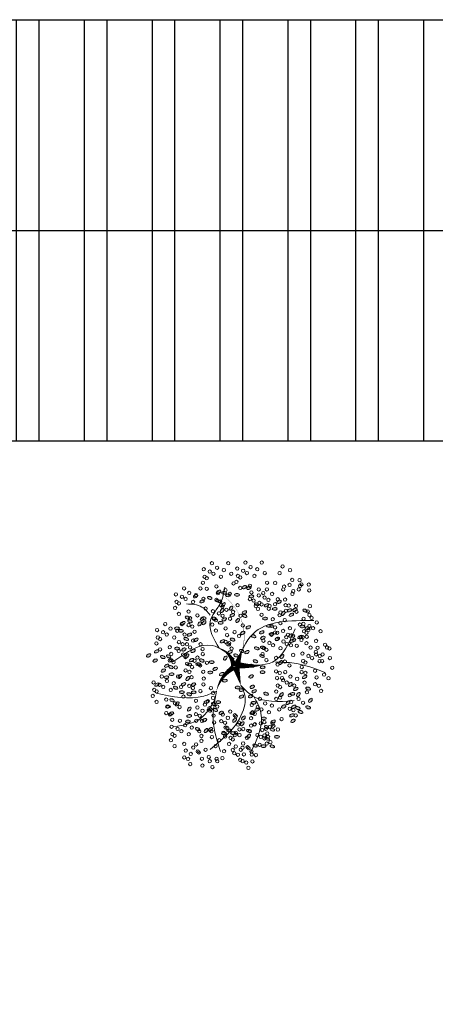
# Model space of a CAD drawing. Header units: millimetres. Extents: x 2426 to 2846, y 395 to 617.
# Tile 4 of 58: x 2441 to 2451, y 458 to 480. Entities that reach past the tile are written whole.
import ezdxf

# ---------------------------------------------------------------- set-up
doc = ezdxf.new("R2010")
doc.units = ezdxf.units.MM
doc.layers.add('01 - Vegetación', color=3, linetype='Continuous', lineweight=0)
doc.layers.add('Cotas', color=3, linetype='Continuous')
doc.layers.add('PAREDE', color=6, linetype='Continuous')

# ---------------------------------------------------------------- blocks, each defined once
blk = doc.blocks.new('17')
at = {"layer": '01 - Vegetación'}
for points in [[(4495.84, 1680.23, 1.33, 0.0221, 0.199177), (4489.97, 1684.48, 0.0221, 0.0221, 1.224983)], [(4496.02, 1680.23, 1.33, 0.0221, 0.286986), (4500.47, 1683.82, 0.0221, 0.0221, -1.494927)], [(4497.07, 1679.43, 0.133, 0.0221, 0.381476), (4512.91, 1682.47, 0.0221, 0.0221, -1.841687)], [(4496.02, 1679.76, 1.77, 0.0221, 0), (4491.39, 1678.53, 0.0221, 0.0221, 0)], [(4496.02, 1679.66, 1.77, 0.0221, 0), (4500.28, 1678.15, 0.0221, 0.0221, 0)], [(4496.4, 1679.85, 1.77, 0.0221, 0.074947), (4496.4, 1672.95, 0.0221, 0.0221, 0.762797)]]:
    blk.add_lwpolyline(points, format="xyseb", dxfattribs=at)
for points in [[(4490, 1684.47), (4488.83, 1687.51), (4489.5, 1699.09)], [(4487.73, 1684.98), (4483.44, 1688.25), (4481.42, 1694.81)], [(4497.83, 1680.19), (4501.11, 1685.48), (4497.33, 1694.81)], [(4508.5, 1685.98), (4510.45, 1688), (4511.21, 1691.78)], [(4491.39, 1678.53), (4489.02, 1677.58), (4485.46, 1677.92), (4475.87, 1685.99)], [(4500.47, 1683.82), (4506.92, 1685.99), (4511.46, 1683.47), (4515.25, 1682.46)], [(4490, 1684.47), (4482.94, 1685.23), (4475.36, 1683.47)], [(4491.39, 1678.53), (4489, 1675.9), (4487.73, 1665.57)], [(4497.07, 1679.43), (4503.89, 1675.65), (4507.17, 1660.78)], [(4488.74, 1675.4), (4484.7, 1673.64), (4475.11, 1676.16)], [(4496.57, 1678.43), (4497.07, 1670.86), (4505.15, 1665.32)], [(4497.07, 1670.11), (4496.82, 1665.57), (4494.55, 1658.01)]]:
    blk.add_spline(points, degree=3, dxfattribs=at)
blk = doc.blocks.new('16')
at = {"layer": '01 - Vegetación'}
h = blk.add_hatch(color=40, dxfattribs=at)
h.set_gradient(color1=(255, 191, 0), color2=(223, 255, 127), rotation=180, centered=1, tint=1, name='INVSPHERICAL')
edge = h.paths.add_edge_path()
edge.add_ellipse((4538.847, 1678.642), major_axis=(-0.0033, 0.0777), ratio=0.578492, start_angle=0, end_angle=360, ccw=False)
edge = h.paths.add_edge_path()
edge.add_ellipse((4538.961, 1678.487), major_axis=(-0.0349, 0.0695), ratio=0.578492, start_angle=0, end_angle=360, ccw=False)
edge = h.paths.add_edge_path()
edge.add_ellipse((4538.69, 1678.926), major_axis=(-0.0594, 0.0503), ratio=0.578492, start_angle=0, end_angle=360, ccw=False)
edge = h.paths.add_edge_path()
edge.add_ellipse((4538.676, 1678.266), major_axis=(-0.0033, 0.0777), ratio=0.578492, start_angle=0, end_angle=360, ccw=False)
edge = h.paths.add_edge_path()
edge.add_ellipse((4541.23, 1679.281), major_axis=(0.0274, 0.0728), ratio=0.578492, start_angle=0, end_angle=360, ccw=False)
edge = h.paths.add_edge_path()
edge.add_ellipse((4540.829, 1679.36), major_axis=(-0.0349, 0.0695), ratio=0.578492, start_angle=0, end_angle=360, ccw=False)
edge = h.paths.add_edge_path()
edge.add_ellipse((4541.174, 1679.607), major_axis=(-0.0349, 0.0695), ratio=0.578492, start_angle=0, end_angle=360, ccw=False)
edge = h.paths.add_edge_path()
edge.add_ellipse((4541.072, 1679.421), major_axis=(0.0274, 0.0728), ratio=0.578492, start_angle=0, end_angle=360, ccw=False)
edge = h.paths.add_edge_path()
edge.add_ellipse((4540.113, 1679.632), major_axis=(-0.0349, 0.0695), ratio=0.578492, start_angle=0, end_angle=360, ccw=False)
edge = h.paths.add_edge_path()
edge.add_ellipse((4540.279, 1679.843), major_axis=(-0.0349, 0.0695), ratio=0.578492, start_angle=0, end_angle=360, ccw=False)
edge = h.paths.add_edge_path()
edge.add_ellipse((4540.165, 1679.999), major_axis=(-0.0033, 0.0777), ratio=0.578492, start_angle=0, end_angle=360, ccw=False)
edge = h.paths.add_edge_path()
edge.add_ellipse((4540.499, 1679.956), major_axis=(-0.0033, 0.0777), ratio=0.578492, start_angle=0, end_angle=360, ccw=False)
edge = h.paths.add_edge_path()
edge.add_ellipse((4540.629, 1679.513), major_axis=(-0.0594, 0.0503), ratio=0.578492, start_angle=0, end_angle=360, ccw=False)
edge = h.paths.add_edge_path()
edge.add_ellipse((4540.551, 1680.278), major_axis=(0.0274, 0.0728), ratio=0.578492, start_angle=0, end_angle=360, ccw=False)
edge = h.paths.add_edge_path()
edge.add_ellipse((4539.201, 1679.744), major_axis=(-0.0033, 0.0777), ratio=0.578492, start_angle=0, end_angle=360, ccw=False)
edge = h.paths.add_edge_path()
edge.add_ellipse((4539.14, 1679.893), major_axis=(0.0274, 0.0728), ratio=0.578492, start_angle=0, end_angle=360, ccw=False)
edge = h.paths.add_edge_path()
edge.add_ellipse((4539.208, 1680.126), major_axis=(-0.0033, 0.0777), ratio=0.578492, start_angle=0, end_angle=360, ccw=False)
edge = h.paths.add_edge_path()
edge.add_ellipse((4538.979, 1680.681), major_axis=(-0.0594, 0.0503), ratio=0.578492, start_angle=0, end_angle=360, ccw=False)
edge = h.paths.add_edge_path()
edge.add_ellipse((4538.577, 1680.728), major_axis=(-0.0033, 0.0777), ratio=0.578492, start_angle=0, end_angle=360, ccw=False)
edge = h.paths.add_edge_path()
edge.add_ellipse((4538.926, 1680.033), major_axis=(0.0274, 0.0728), ratio=0.578492, start_angle=0, end_angle=360, ccw=False)
edge = h.paths.add_edge_path()
edge.add_ellipse((4538.95, 1679.842), major_axis=(0.0274, 0.0728), ratio=0.578492, start_angle=0, end_angle=360, ccw=False)
edge = h.paths.add_edge_path()
edge.add_ellipse((4538.621, 1680.191), major_axis=(-0.0349, 0.0695), ratio=0.578492, start_angle=0, end_angle=360, ccw=False)
edge = h.paths.add_edge_path()
edge.add_ellipse((4538.328, 1680.411), major_axis=(0.0274, 0.0728), ratio=0.578492, start_angle=0, end_angle=360, ccw=False)
edge = h.paths.add_edge_path()
edge.add_ellipse((4538.283, 1680.138), major_axis=(-0.0594, 0.0503), ratio=0.578492, start_angle=0, end_angle=360, ccw=False)
edge = h.paths.add_edge_path()
edge.add_ellipse((4538.32, 1679.993), major_axis=(-0.0594, 0.0503), ratio=0.578492, start_angle=0, end_angle=360, ccw=False)
edge = h.paths.add_edge_path()
edge.add_ellipse((4538.755, 1680.687), major_axis=(-0.0033, 0.0777), ratio=0.578492, start_angle=0, end_angle=360, ccw=False)
edge = h.paths.add_edge_path()
edge.add_ellipse((4538.834, 1681.261), major_axis=(-0.0349, 0.0695), ratio=0.578492, start_angle=0, end_angle=360, ccw=False)
edge = h.paths.add_edge_path()
edge.add_ellipse((4539.054, 1681.374), major_axis=(-0.0033, 0.0777), ratio=0.578492, start_angle=0, end_angle=360, ccw=False)
edge = h.paths.add_edge_path()
edge.add_ellipse((4539.147, 1681.076), major_axis=(-0.0594, 0.0503), ratio=0.578492, start_angle=0, end_angle=360, ccw=False)
edge = h.paths.add_edge_path()
edge.add_ellipse((4539.52, 1680.541), major_axis=(-0.0033, 0.0777), ratio=0.578492, start_angle=0, end_angle=360, ccw=False)
edge = h.paths.add_edge_path()
edge.add_ellipse((4539.459, 1680.689), major_axis=(0.0274, 0.0728), ratio=0.578492, start_angle=0, end_angle=360, ccw=False)
edge = h.paths.add_edge_path()
edge.add_ellipse((4539.527, 1680.923), major_axis=(-0.0033, 0.0777), ratio=0.578492, start_angle=0, end_angle=360, ccw=False)
edge = h.paths.add_edge_path()
edge.add_ellipse((4539.265, 1681.244), major_axis=(0.0274, 0.0728), ratio=0.578492, start_angle=0, end_angle=360, ccw=False)
edge = h.paths.add_edge_path()
edge.add_ellipse((4539.188, 1677.478), major_axis=(-0.0594, 0.0503), ratio=0.578492, start_angle=0, end_angle=360, ccw=False)
edge = h.paths.add_edge_path()
edge.add_ellipse((4539.473, 1678.19), major_axis=(0.0274, 0.0728), ratio=0.578492, start_angle=0, end_angle=360, ccw=False)
edge = h.paths.add_edge_path()
edge.add_ellipse((4540.696, 1678.325), major_axis=(0.0274, 0.0728), ratio=0.578492, start_angle=0, end_angle=360, ccw=False)
edge = h.paths.add_edge_path()
edge.add_ellipse((4540.33, 1678.305), major_axis=(-0.0033, 0.0777), ratio=0.578492, start_angle=0, end_angle=360, ccw=False)
edge = h.paths.add_edge_path()
edge.add_ellipse((4540.174, 1678.307), major_axis=(-0.0033, 0.0777), ratio=0.578492, start_angle=0, end_angle=360, ccw=False)
edge = h.paths.add_edge_path()
edge.add_ellipse((4540.488, 1677.717), major_axis=(-0.0594, 0.0503), ratio=0.578492, start_angle=0, end_angle=360, ccw=False)
edge = h.paths.add_edge_path()
edge.add_ellipse((4540.676, 1677.675), major_axis=(-0.0594, 0.0503), ratio=0.578492, start_angle=0, end_angle=360, ccw=False)
edge = h.paths.add_edge_path()
edge.add_ellipse((4539.469, 1677.341), major_axis=(-0.0033, 0.0777), ratio=0.578492, start_angle=0, end_angle=360, ccw=False)
edge = h.paths.add_edge_path()
edge.add_ellipse((4539.773, 1677.406), major_axis=(-0.0594, 0.0503), ratio=0.578492, start_angle=0, end_angle=360, ccw=False)
edge = h.paths.add_edge_path()
edge.add_ellipse((4539.631, 1677.23), major_axis=(-0.0349, 0.0695), ratio=0.578492, start_angle=0, end_angle=360, ccw=False)
edge = h.paths.add_edge_path()
edge.add_ellipse((4539.445, 1677.695), major_axis=(-0.0594, 0.0503), ratio=0.578492, start_angle=0, end_angle=360, ccw=False)
edge = h.paths.add_edge_path()
edge.add_ellipse((4542.676, 1679.136), major_axis=(-0.0033, 0.0777), ratio=0.578492, start_angle=0, end_angle=360, ccw=False)
edge = h.paths.add_edge_path()
edge.add_ellipse((4542.661, 1679.428), major_axis=(-0.0033, 0.0777), ratio=0.578492, start_angle=0, end_angle=360, ccw=False)
edge = h.paths.add_edge_path()
edge.add_ellipse((4542.742, 1679.554), major_axis=(-0.0033, 0.0777), ratio=0.578492, start_angle=0, end_angle=360, ccw=False)
edge = h.paths.add_edge_path()
edge.add_ellipse((4542.776, 1679.728), major_axis=(-0.0349, 0.0695), ratio=0.578492, start_angle=0, end_angle=360, ccw=False)
edge = h.paths.add_edge_path()
edge.add_ellipse((4542.477, 1679.745), major_axis=(0.0274, 0.0728), ratio=0.578492, start_angle=0, end_angle=360, ccw=False)
edge = h.paths.add_edge_path()
edge.add_ellipse((4542.578, 1680.02), major_axis=(0.0274, 0.0728), ratio=0.578492, start_angle=0, end_angle=360, ccw=False)
edge = h.paths.add_edge_path()
edge.add_ellipse((4542.466, 1680.268), major_axis=(-0.0349, 0.0695), ratio=0.578492, start_angle=0, end_angle=360, ccw=False)
edge = h.paths.add_edge_path()
edge.add_ellipse((4542.632, 1680.479), major_axis=(-0.0349, 0.0695), ratio=0.578492, start_angle=0, end_angle=360, ccw=False)
edge = h.paths.add_edge_path()
edge.add_ellipse((4542.359, 1679.577), major_axis=(-0.0594, 0.0503), ratio=0.578492, start_angle=0, end_angle=360, ccw=False)
edge = h.paths.add_edge_path()
edge.add_ellipse((4542.171, 1679.619), major_axis=(-0.0594, 0.0503), ratio=0.578492, start_angle=0, end_angle=360, ccw=False)
edge = h.paths.add_edge_path()
edge.add_ellipse((4542.246, 1679.328), major_axis=(-0.0594, 0.0503), ratio=0.578492, start_angle=0, end_angle=360, ccw=False)
edge = h.paths.add_edge_path()
edge.add_ellipse((4542.369, 1678.498), major_axis=(0.0274, 0.0728), ratio=0.578492, start_angle=0, end_angle=360, ccw=False)
edge = h.paths.add_edge_path()
edge.add_ellipse((4542.902, 1678.749), major_axis=(-0.0349, 0.0695), ratio=0.578492, start_angle=0, end_angle=360, ccw=False)
edge = h.paths.add_edge_path()
edge.add_ellipse((4542.925, 1678.897), major_axis=(-0.0349, 0.0695), ratio=0.578492, start_angle=0, end_angle=360, ccw=False)
edge = h.paths.add_edge_path()
edge.add_ellipse((4542.628, 1678.671), major_axis=(-0.0033, 0.0777), ratio=0.578492, start_angle=0, end_angle=360, ccw=False)
edge = h.paths.add_edge_path()
edge.add_ellipse((4542.11, 1678.896), major_axis=(-0.0349, 0.0695), ratio=0.578492, start_angle=0, end_angle=360, ccw=False)
edge = h.paths.add_edge_path()
edge.add_ellipse((4542.34, 1678.18), major_axis=(-0.0349, 0.0695), ratio=0.578492, start_angle=0, end_angle=360, ccw=False)
edge = h.paths.add_edge_path()
edge.add_ellipse((4538.137, 1679.191), major_axis=(-0.0349, 0.0695), ratio=0.578492, start_angle=0, end_angle=360, ccw=False)
edge = h.paths.add_edge_path()
edge.add_ellipse((4538.099, 1678.758), major_axis=(-0.0594, 0.0503), ratio=0.578492, start_angle=0, end_angle=360, ccw=False)
edge = h.paths.add_edge_path()
edge.add_ellipse((4537.796, 1678.552), major_axis=(0.0274, 0.0728), ratio=0.578492, start_angle=0, end_angle=360, ccw=False)
edge = h.paths.add_edge_path()
edge.add_ellipse((4537.776, 1678.277), major_axis=(-0.0033, 0.0777), ratio=0.578492, start_angle=0, end_angle=360, ccw=False)
edge = h.paths.add_edge_path()
edge.add_ellipse((4539.181, 1678.6), major_axis=(-0.0033, 0.0777), ratio=0.578492, start_angle=0, end_angle=360, ccw=False)
edge = h.paths.add_edge_path()
edge.add_ellipse((4538.502, 1678.968), major_axis=(-0.0594, 0.0503), ratio=0.578492, start_angle=0, end_angle=360, ccw=False)
edge = h.paths.add_edge_path()
edge.add_ellipse((4538.615, 1679.216), major_axis=(-0.0594, 0.0503), ratio=0.578492, start_angle=0, end_angle=360, ccw=False)
edge = h.paths.add_edge_path()
edge.add_ellipse((4538.188, 1679.557), major_axis=(-0.0033, 0.0777), ratio=0.578492, start_angle=0, end_angle=360, ccw=False)
edge = h.paths.add_edge_path()
edge.add_ellipse((4538.203, 1679.265), major_axis=(-0.0033, 0.0777), ratio=0.578492, start_angle=0, end_angle=360, ccw=False)
edge = h.paths.add_edge_path()
edge.add_ellipse((4538.285, 1679.391), major_axis=(-0.0033, 0.0777), ratio=0.578492, start_angle=0, end_angle=360, ccw=False)
edge = h.paths.add_edge_path()
edge.add_ellipse((4538.856, 1679.647), major_axis=(-0.0349, 0.0695), ratio=0.578492, start_angle=0, end_angle=360, ccw=False)
edge = h.paths.add_edge_path()
edge.add_ellipse((4538.272, 1678.751), major_axis=(0.0274, 0.0728), ratio=0.578492, start_angle=0, end_angle=360, ccw=False)
edge = h.paths.add_edge_path()
edge.add_ellipse((4540.863, 1678.985), major_axis=(0.0274, 0.0728), ratio=0.578492, start_angle=0, end_angle=360, ccw=False)
edge = h.paths.add_edge_path()
edge.add_ellipse((4540.823, 1678.811), major_axis=(-0.0349, 0.0695), ratio=0.578492, start_angle=0, end_angle=360, ccw=False)
edge = h.paths.add_edge_path()
edge.add_ellipse((4541.446, 1678.949), major_axis=(-0.0349, 0.0695), ratio=0.578492, start_angle=0, end_angle=360, ccw=False)
edge = h.paths.add_edge_path()
edge.add_ellipse((4540.434, 1680.393), major_axis=(-0.0033, 0.0777), ratio=0.578492, start_angle=0, end_angle=360, ccw=False)
edge = h.paths.add_edge_path()
edge.add_ellipse((4540.419, 1680.685), major_axis=(-0.0033, 0.0777), ratio=0.578492, start_angle=0, end_angle=360, ccw=False)
edge = h.paths.add_edge_path()
edge.add_ellipse((4539.773, 1680.547), major_axis=(-0.0349, 0.0695), ratio=0.578492, start_angle=0, end_angle=360, ccw=False)
edge = h.paths.add_edge_path()
edge.add_ellipse((4539.782, 1680.87), major_axis=(-0.0349, 0.0695), ratio=0.578492, start_angle=0, end_angle=360, ccw=False)
edge = h.paths.add_edge_path()
edge.add_ellipse((4539.668, 1681.126), major_axis=(0.0274, 0.0728), ratio=0.578492, start_angle=0, end_angle=360, ccw=False)
edge = h.paths.add_edge_path()
edge.add_ellipse((4540.336, 1681.276), major_axis=(0.0274, 0.0728), ratio=0.578492, start_angle=0, end_angle=360, ccw=False)
edge = h.paths.add_edge_path()
edge.add_ellipse((4540.381, 1681.413), major_axis=(-0.0349, 0.0695), ratio=0.578492, start_angle=0, end_angle=360, ccw=False)
edge = h.paths.add_edge_path()
edge.add_ellipse((4540.225, 1681.525), major_axis=(-0.0349, 0.0695), ratio=0.578492, start_angle=0, end_angle=360, ccw=False)
edge = h.paths.add_edge_path()
edge.add_ellipse((4540.009, 1681.424), major_axis=(-0.0033, 0.0777), ratio=0.578492, start_angle=0, end_angle=360, ccw=False)
edge = h.paths.add_edge_path()
edge.add_ellipse((4540.106, 1681.258), major_axis=(-0.0033, 0.0777), ratio=0.578492, start_angle=0, end_angle=360, ccw=False)
edge = h.paths.add_edge_path()
edge.add_ellipse((4540.036, 1680.989), major_axis=(-0.0594, 0.0503), ratio=0.578492, start_angle=0, end_angle=360, ccw=False)
edge = h.paths.add_edge_path()
edge.add_ellipse((4539.967, 1680.73), major_axis=(-0.0594, 0.0503), ratio=0.578492, start_angle=0, end_angle=360, ccw=False)
edge = h.paths.add_edge_path()
edge.add_ellipse((4541.92, 1680.217), major_axis=(-0.0033, 0.0777), ratio=0.578492, start_angle=0, end_angle=360, ccw=False)
edge = h.paths.add_edge_path()
edge.add_ellipse((4541.222, 1680.466), major_axis=(-0.0349, 0.0695), ratio=0.578492, start_angle=0, end_angle=360, ccw=False)
edge = h.paths.add_edge_path()
edge.add_ellipse((4541.387, 1680.676), major_axis=(-0.0349, 0.0695), ratio=0.578492, start_angle=0, end_angle=360, ccw=False)
edge = h.paths.add_edge_path()
edge.add_ellipse((4541.251, 1680.784), major_axis=(0.0274, 0.0728), ratio=0.578492, start_angle=0, end_angle=360, ccw=False)
edge = h.paths.add_edge_path()
edge.add_ellipse((4541.818, 1680.659), major_axis=(0.0274, 0.0728), ratio=0.578492, start_angle=0, end_angle=360, ccw=False)
edge = h.paths.add_edge_path()
edge.add_ellipse((4541.942, 1680.743), major_axis=(0.0274, 0.0728), ratio=0.578492, start_angle=0, end_angle=360, ccw=False)
edge = h.paths.add_edge_path()
edge.add_ellipse((4541.762, 1680.886), major_axis=(-0.0349, 0.0695), ratio=0.578492, start_angle=0, end_angle=360, ccw=False)
edge = h.paths.add_edge_path()
edge.add_ellipse((4541.592, 1681.082), major_axis=(-0.0033, 0.0777), ratio=0.578492, start_angle=0, end_angle=360, ccw=False)
edge = h.paths.add_edge_path()
edge.add_ellipse((4541.511, 1680.956), major_axis=(-0.0033, 0.0777), ratio=0.578492, start_angle=0, end_angle=360, ccw=False)
edge = h.paths.add_edge_path()
edge.add_ellipse((4541.775, 1680.201), major_axis=(-0.0594, 0.0503), ratio=0.578492, start_angle=0, end_angle=360, ccw=False)
edge = h.paths.add_edge_path()
edge.add_ellipse((4541.737, 1680.346), major_axis=(-0.0594, 0.0503), ratio=0.578492, start_angle=0, end_angle=360, ccw=False)
edge = h.paths.add_edge_path()
edge.add_ellipse((4541.843, 1679.118), major_axis=(-0.0594, 0.0503), ratio=0.578492, start_angle=0, end_angle=360, ccw=False)
edge = h.paths.add_edge_path()
edge.add_ellipse((4541.881, 1679.551), major_axis=(-0.0349, 0.0695), ratio=0.578492, start_angle=0, end_angle=360, ccw=False)
edge = h.paths.add_edge_path()
edge.add_ellipse((4542.015, 1679.29), major_axis=(-0.0349, 0.0695), ratio=0.578492, start_angle=0, end_angle=360, ccw=False)
edge = h.paths.add_edge_path()
edge.add_ellipse((4541.91, 1679.869), major_axis=(0.0274, 0.0728), ratio=0.578492, start_angle=0, end_angle=360, ccw=False)
edge = h.paths.add_edge_path()
edge.add_ellipse((4541.769, 1679.666), major_axis=(-0.0033, 0.0777), ratio=0.578492, start_angle=0, end_angle=360, ccw=False)
edge = h.paths.add_edge_path()
edge.add_ellipse((4539.676, 1679.115), major_axis=(-0.0033, 0.0777), ratio=0.578492, start_angle=0, end_angle=360, ccw=False)
edge = h.paths.add_edge_path()
edge.add_ellipse((4539.594, 1678.989), major_axis=(-0.0033, 0.0777), ratio=0.578492, start_angle=0, end_angle=360, ccw=False)
edge = h.paths.add_edge_path()
edge.add_ellipse((4539.898, 1679.531), major_axis=(-0.0033, 0.0777), ratio=0.578492, start_angle=0, end_angle=360, ccw=False)
edge = h.paths.add_edge_path()
edge.add_ellipse((4539.697, 1678.641), major_axis=(-0.0349, 0.0695), ratio=0.578492, start_angle=0, end_angle=360, ccw=False)
edge = h.paths.add_edge_path()
edge.add_ellipse((4539.398, 1678.691), major_axis=(-0.0349, 0.0695), ratio=0.578492, start_angle=0, end_angle=360, ccw=False)
edge = h.paths.add_edge_path()
edge.add_ellipse((4539.555, 1678.579), major_axis=(-0.0349, 0.0695), ratio=0.578492, start_angle=0, end_angle=360, ccw=False)
edge = h.paths.add_edge_path()
edge.add_ellipse((4540.714, 1679.167), major_axis=(0.0274, 0.0728), ratio=0.578492, start_angle=0, end_angle=360, ccw=False)
edge = h.paths.add_edge_path()
edge.add_ellipse((4540.549, 1681.79), major_axis=(-0.0349, 0.0695), ratio=0.578492, start_angle=0, end_angle=360, ccw=False)
edge = h.paths.add_edge_path()
edge.add_ellipse((4540.715, 1682.001), major_axis=(-0.0349, 0.0695), ratio=0.578492, start_angle=0, end_angle=360, ccw=False)
edge = h.paths.add_edge_path()
edge.add_ellipse((4540.848, 1681.741), major_axis=(-0.0349, 0.0695), ratio=0.578492, start_angle=0, end_angle=360, ccw=False)
edge = h.paths.add_edge_path()
edge.add_ellipse((4540.661, 1681.542), major_axis=(0.0274, 0.0728), ratio=0.578492, start_angle=0, end_angle=360, ccw=False)
edge = h.paths.add_edge_path()
edge.add_ellipse((4540.684, 1681.351), major_axis=(0.0274, 0.0728), ratio=0.578492, start_angle=0, end_angle=360, ccw=False)
edge = h.paths.add_edge_path()
edge.add_ellipse((4540.56, 1681.267), major_axis=(0.0274, 0.0728), ratio=0.578492, start_angle=0, end_angle=360, ccw=False)
edge = h.paths.add_edge_path()
edge.add_ellipse((4540.528, 1678.539), major_axis=(0.0274, 0.0728), ratio=0.578492, start_angle=0, end_angle=360, ccw=False)
edge = h.paths.add_edge_path()
edge.add_ellipse((4540.38, 1678.647), major_axis=(0.0274, 0.0728), ratio=0.578492, start_angle=0, end_angle=360, ccw=False)
edge = h.paths.add_edge_path()
edge.add_ellipse((4540.034, 1678.678), major_axis=(-0.0349, 0.0695), ratio=0.578492, start_angle=0, end_angle=360, ccw=False)
edge = h.paths.add_edge_path()
edge.add_ellipse((4540.944, 1678.493), major_axis=(0.0274, 0.0728), ratio=0.578492, start_angle=0, end_angle=360, ccw=False)
edge = h.paths.add_edge_path()
edge.add_ellipse((4541.625, 1678.77), major_axis=(-0.0349, 0.0695), ratio=0.578492, start_angle=0, end_angle=360, ccw=False)
edge = h.paths.add_edge_path()
edge.add_ellipse((4541.994, 1678.887), major_axis=(0.0274, 0.0728), ratio=0.578492, start_angle=0, end_angle=360, ccw=False)
edge = h.paths.add_edge_path()
edge.add_ellipse((4541.336, 1678.598), major_axis=(0.0274, 0.0728), ratio=0.578492, start_angle=0, end_angle=360, ccw=False)
edge = h.paths.add_edge_path()
edge.add_ellipse((4539.381, 1678.993), major_axis=(-0.0349, 0.0695), ratio=0.578492, start_angle=0, end_angle=360, ccw=False)
edge = h.paths.add_edge_path()
edge.add_ellipse((4540.938, 1681.079), major_axis=(-0.0033, 0.0777), ratio=0.578492, start_angle=0, end_angle=360, ccw=False)
edge = h.paths.add_edge_path()
edge.add_ellipse((4540.699, 1680.759), major_axis=(-0.0594, 0.0503), ratio=0.578492, start_angle=0, end_angle=360, ccw=False)
edge = h.paths.add_edge_path()
edge.add_ellipse((4540.908, 1680.857), major_axis=(-0.0349, 0.0695), ratio=0.578492, start_angle=0, end_angle=360, ccw=False)
edge = h.paths.add_edge_path()
edge.add_ellipse((4540.863, 1680.561), major_axis=(-0.0349, 0.0695), ratio=0.578492, start_angle=0, end_angle=360, ccw=False)
edge = h.paths.add_edge_path()
edge.add_ellipse((4540.564, 1680.61), major_axis=(-0.0349, 0.0695), ratio=0.578492, start_angle=0, end_angle=360, ccw=False)
edge = h.paths.add_edge_path()
edge.add_ellipse((4539.771, 1681.729), major_axis=(-0.0349, 0.0695), ratio=0.578492, start_angle=0, end_angle=360, ccw=False)
edge = h.paths.add_edge_path()
edge.add_ellipse((4540.968, 1678.302), major_axis=(0.0274, 0.0728), ratio=0.578492, start_angle=0, end_angle=360, ccw=False)
edge = h.paths.add_edge_path()
edge.add_ellipse((4541.908, 1678.227), major_axis=(-0.0033, 0.0777), ratio=0.578492, start_angle=0, end_angle=360, ccw=False)
edge = h.paths.add_edge_path()
edge.add_ellipse((4541.283, 1678.297), major_axis=(-0.0349, 0.0695), ratio=0.578492, start_angle=0, end_angle=360, ccw=False)
edge = h.paths.add_edge_path()
edge.add_ellipse((4541.463, 1678.333), major_axis=(-0.0349, 0.0695), ratio=0.578492, start_angle=0, end_angle=360, ccw=False)
edge = h.paths.add_edge_path()
edge.add_ellipse((4538.021, 1678.159), major_axis=(0.0274, 0.0728), ratio=0.578492, start_angle=0, end_angle=360, ccw=False)
edge = h.paths.add_edge_path()
edge.add_ellipse((4537.772, 1677.992), major_axis=(0.0274, 0.0728), ratio=0.578492, start_angle=0, end_angle=360, ccw=False)
edge = h.paths.add_edge_path()
edge.add_ellipse((4538.082, 1677.841), major_axis=(-0.0033, 0.0777), ratio=0.578492, start_angle=0, end_angle=360, ccw=False)
edge = h.paths.add_edge_path()
edge.add_ellipse((4538.572, 1677.966), major_axis=(-0.0349, 0.0695), ratio=0.578492, start_angle=0, end_angle=360, ccw=False)
edge = h.paths.add_edge_path()
edge.add_ellipse((4538.311, 1677.99), major_axis=(0.0274, 0.0728), ratio=0.578492, start_angle=0, end_angle=360, ccw=False)
edge = h.paths.add_edge_path()
edge.add_ellipse((4538.394, 1678.174), major_axis=(0.0274, 0.0728), ratio=0.578492, start_angle=0, end_angle=360, ccw=False)
edge = h.paths.add_edge_path()
edge.add_ellipse((4538.776, 1677.355), major_axis=(-0.0349, 0.0695), ratio=0.578492, start_angle=0, end_angle=360, ccw=False)
edge = h.paths.add_edge_path()
edge.add_ellipse((4538.597, 1677.319), major_axis=(-0.0349, 0.0695), ratio=0.578492, start_angle=0, end_angle=360, ccw=False)
edge = h.paths.add_edge_path()
edge.add_ellipse((4539.063, 1677.621), major_axis=(-0.0349, 0.0695), ratio=0.578492, start_angle=0, end_angle=360, ccw=False)
edge = h.paths.add_edge_path()
edge.add_ellipse((4539.033, 1676.828), major_axis=(0.0274, 0.0728), ratio=0.578492, start_angle=0, end_angle=360, ccw=False)
edge = h.paths.add_edge_path()
edge.add_ellipse((4539.009, 1677.162), major_axis=(0.0274, 0.0728), ratio=0.578492, start_angle=0, end_angle=360, ccw=False)
edge = h.paths.add_edge_path()
edge.add_ellipse((4538.885, 1677.078), major_axis=(0.0274, 0.0728), ratio=0.578492, start_angle=0, end_angle=360, ccw=False)
edge = h.paths.add_edge_path()
edge.add_ellipse((4539.054, 1677.298), major_axis=(-0.0349, 0.0695), ratio=0.578492, start_angle=0, end_angle=360, ccw=False)
edge = h.paths.add_edge_path()
edge.add_ellipse((4542.221, 1677.913), major_axis=(-0.0033, 0.0777), ratio=0.578492, start_angle=0, end_angle=360, ccw=False)
edge = h.paths.add_edge_path()
edge.add_ellipse((4542.451, 1677.771), major_axis=(-0.0349, 0.0695), ratio=0.578492, start_angle=0, end_angle=360, ccw=False)
edge = h.paths.add_edge_path()
edge.add_ellipse((4541.18, 1677.355), major_axis=(-0.0349, 0.0695), ratio=0.578492, start_angle=0, end_angle=360, ccw=False)
edge = h.paths.add_edge_path()
edge.add_ellipse((4541.671, 1678.102), major_axis=(-0.0033, 0.0777), ratio=0.578492, start_angle=0, end_angle=360, ccw=False)
edge = h.paths.add_edge_path()
edge.add_ellipse((4541.411, 1678.017), major_axis=(-0.0033, 0.0777), ratio=0.578492, start_angle=0, end_angle=360, ccw=False)
edge = h.paths.add_edge_path()
edge.add_ellipse((4542.075, 1677.637), major_axis=(-0.0594, 0.0503), ratio=0.578492, start_angle=0, end_angle=360, ccw=False)
edge = h.paths.add_edge_path()
edge.add_ellipse((4541.252, 1677.826), major_axis=(-0.0349, 0.0695), ratio=0.578492, start_angle=0, end_angle=360, ccw=False)
edge = h.paths.add_edge_path()
edge.add_ellipse((4541.596, 1676.853), major_axis=(-0.0033, 0.0777), ratio=0.578492, start_angle=0, end_angle=360, ccw=False)
edge = h.paths.add_edge_path()
edge.add_ellipse((4541.655, 1677.018), major_axis=(-0.0033, 0.0777), ratio=0.578492, start_angle=0, end_angle=360, ccw=False)
edge = h.paths.add_edge_path()
edge.add_ellipse((4542.033, 1677.371), major_axis=(-0.0349, 0.0695), ratio=0.578492, start_angle=0, end_angle=360, ccw=False)
edge = h.paths.add_edge_path()
edge.add_ellipse((4542.19, 1677.259), major_axis=(-0.0349, 0.0695), ratio=0.578492, start_angle=0, end_angle=360, ccw=False)
edge = h.paths.add_edge_path()
edge.add_ellipse((4542.168, 1676.931), major_axis=(0.0274, 0.0728), ratio=0.578492, start_angle=0, end_angle=360, ccw=False)
edge = h.paths.add_edge_path()
edge.add_ellipse((4542.176, 1677.433), major_axis=(-0.0349, 0.0695), ratio=0.578492, start_angle=0, end_angle=360, ccw=False)
edge = h.paths.add_edge_path()
edge.add_ellipse((4541.313, 1677.094), major_axis=(-0.0349, 0.0695), ratio=0.578492, start_angle=0, end_angle=360, ccw=False)
edge = h.paths.add_edge_path()
edge.add_ellipse((4541.359, 1677.391), major_axis=(-0.0349, 0.0695), ratio=0.578492, start_angle=0, end_angle=360, ccw=False)
edge = h.paths.add_edge_path()
edge.add_ellipse((4540.019, 1676.943), major_axis=(-0.0349, 0.0695), ratio=0.578492, start_angle=0, end_angle=360, ccw=False)
edge = h.paths.add_edge_path()
edge.add_ellipse((4539.641, 1676.826), major_axis=(0.0274, 0.0728), ratio=0.578492, start_angle=0, end_angle=360, ccw=False)
edge = h.paths.add_edge_path()
edge.add_ellipse((4539.262, 1676.754), major_axis=(-0.0594, 0.0503), ratio=0.578492, start_angle=0, end_angle=360, ccw=False)
edge = h.paths.add_edge_path()
edge.add_ellipse((4539.45, 1677.146), major_axis=(-0.0594, 0.0503), ratio=0.578492, start_angle=0, end_angle=360, ccw=False)
at = {"layer": '01 - Vegetación', "extrusion": (0, 0, -1)}
for centre, major_axis in [((4540.715, 1682.001), (-0.0349, 0.0695)), ((4539.771, 1681.729), (-0.0349, 0.0695)), ((4540.549, 1681.79), (-0.0349, 0.0695)), ((4540.848, 1681.741), (-0.0349, 0.0695)), ((4538.834, 1681.261), (-0.0349, 0.0695)), ((4539.054, 1681.374), (-0.0033, 0.0777)), ((4540.009, 1681.424), (-0.0033, 0.0777)), ((4540.106, 1681.258), (-0.0033, 0.0777)), ((4540.225, 1681.525), (-0.0349, 0.0695)), ((4540.381, 1681.413), (-0.0349, 0.0695)), ((4539.527, 1680.923), (-0.0033, 0.0777)), ((4540.938, 1681.079), (-0.0033, 0.0777)), ((4541.511, 1680.956), (-0.0033, 0.0777)), ((4541.592, 1681.082), (-0.0033, 0.0777)), ((4538.577, 1680.728), (-0.0033, 0.0777)), ((4538.755, 1680.687), (-0.0033, 0.0777)), ((4539.782, 1680.87), (-0.0349, 0.0695)), ((4540.419, 1680.685), (-0.0033, 0.0777)), ((4540.564, 1680.61), (-0.0349, 0.0695)), ((4540.908, 1680.857), (-0.0349, 0.0695)), ((4541.387, 1680.676), (-0.0349, 0.0695)), ((4541.762, 1680.886), (-0.0349, 0.0695)), ((4539.52, 1680.541), (-0.0033, 0.0777)), ((4539.773, 1680.547), (-0.0349, 0.0695)), ((4540.434, 1680.393), (-0.0033, 0.0777)), ((4540.863, 1680.561), (-0.0349, 0.0695)), ((4541.222, 1680.466), (-0.0349, 0.0695)), ((4542.632, 1680.479), (-0.0349, 0.0695)), ((4538.621, 1680.191), (-0.0349, 0.0695)), ((4539.208, 1680.126), (-0.0033, 0.0777)), ((4540.165, 1679.999), (-0.0033, 0.0777)), ((4541.92, 1680.217), (-0.0033, 0.0777)), ((4542.466, 1680.268), (-0.0349, 0.0695)), ((4538.856, 1679.647), (-0.0349, 0.0695)), ((4539.201, 1679.744), (-0.0033, 0.0777)), ((4540.279, 1679.843), (-0.0349, 0.0695)), ((4540.499, 1679.956), (-0.0033, 0.0777)), ((4541.769, 1679.666), (-0.0033, 0.0777)), ((4542.776, 1679.728), (-0.0349, 0.0695)), ((4538.188, 1679.557), (-0.0033, 0.0777)), ((4538.285, 1679.391), (-0.0033, 0.0777)), ((4539.898, 1679.531), (-0.0033, 0.0777)), ((4540.113, 1679.632), (-0.0349, 0.0695)), ((4540.829, 1679.36), (-0.0349, 0.0695)), ((4541.174, 1679.607), (-0.0349, 0.0695)), ((4541.881, 1679.551), (-0.0349, 0.0695)), ((4542.661, 1679.428), (-0.0033, 0.0777)), ((4542.742, 1679.554), (-0.0033, 0.0777)), ((4538.137, 1679.191), (-0.0349, 0.0695)), ((4538.203, 1679.265), (-0.0033, 0.0777)), ((4539.676, 1679.115), (-0.0033, 0.0777)), ((4542.015, 1679.29), (-0.0349, 0.0695)), ((4542.676, 1679.136), (-0.0033, 0.0777)), ((4539.381, 1678.993), (-0.0349, 0.0695)), ((4539.398, 1678.691), (-0.0349, 0.0695)), ((4539.594, 1678.989), (-0.0033, 0.0777)), ((4540.823, 1678.811), (-0.0349, 0.0695)), ((4541.446, 1678.949), (-0.0349, 0.0695)), ((4541.625, 1678.77), (-0.0349, 0.0695)), ((4542.11, 1678.896), (-0.0349, 0.0695)), ((4542.902, 1678.749), (-0.0349, 0.0695)), ((4542.925, 1678.897), (-0.0349, 0.0695)), ((4538.847, 1678.642), (-0.0033, 0.0777)), ((4538.961, 1678.487), (-0.0349, 0.0695)), ((4539.181, 1678.6), (-0.0033, 0.0777)), ((4539.555, 1678.579), (-0.0349, 0.0695)), ((4539.697, 1678.641), (-0.0349, 0.0695)), ((4540.034, 1678.678), (-0.0349, 0.0695)), ((4542.628, 1678.671), (-0.0033, 0.0777)), ((4537.776, 1678.277), (-0.0033, 0.0777)), ((4538.676, 1678.266), (-0.0033, 0.0777)), ((4540.174, 1678.307), (-0.0033, 0.0777)), ((4540.33, 1678.305), (-0.0033, 0.0777)), ((4541.283, 1678.297), (-0.0349, 0.0695)), ((4541.463, 1678.333), (-0.0349, 0.0695)), ((4541.671, 1678.102), (-0.0033, 0.0777)), ((4541.908, 1678.227), (-0.0033, 0.0777)), ((4542.34, 1678.18), (-0.0349, 0.0695)), ((4538.082, 1677.841), (-0.0033, 0.0777)), ((4538.572, 1677.966), (-0.0349, 0.0695)), ((4541.252, 1677.826), (-0.0349, 0.0695)), ((4541.411, 1678.017), (-0.0033, 0.0777)), ((4542.221, 1677.913), (-0.0033, 0.0777)), ((4542.451, 1677.771), (-0.0349, 0.0695)), ((4539.063, 1677.621), (-0.0349, 0.0695)), ((4542.176, 1677.433), (-0.0349, 0.0695)), ((4538.597, 1677.319), (-0.0349, 0.0695)), ((4538.776, 1677.355), (-0.0349, 0.0695)), ((4539.054, 1677.298), (-0.0349, 0.0695)), ((4539.469, 1677.341), (-0.0033, 0.0777)), ((4539.631, 1677.23), (-0.0349, 0.0695)), ((4541.18, 1677.355), (-0.0349, 0.0695)), ((4541.313, 1677.094), (-0.0349, 0.0695)), ((4541.359, 1677.391), (-0.0349, 0.0695)), ((4542.033, 1677.371), (-0.0349, 0.0695)), ((4542.19, 1677.259), (-0.0349, 0.0695)), ((4540.019, 1676.943), (-0.0349, 0.0695)), ((4541.596, 1676.853), (-0.0033, 0.0777)), ((4541.655, 1677.018), (-0.0033, 0.0777))]:
    blk.add_ellipse(centre, major_axis=major_axis, ratio=0.578492, start_param=3.141593, end_param=9.424778, dxfattribs=at)
for centre, major_axis in [((4539.265, 1681.244), (0.0274, 0.0728)), ((4540.336, 1681.276), (0.0274, 0.0728)), ((4540.56, 1681.267), (0.0274, 0.0728)), ((4540.661, 1681.542), (0.0274, 0.0728)), ((4540.684, 1681.351), (0.0274, 0.0728)), ((4539.147, 1681.076), (-0.0594, 0.0503)), ((4539.668, 1681.126), (0.0274, 0.0728)), ((4540.036, 1680.989), (-0.0594, 0.0503)), ((4538.979, 1680.681), (-0.0594, 0.0503)), ((4539.459, 1680.689), (0.0274, 0.0728)), ((4539.967, 1680.73), (-0.0594, 0.0503)), ((4540.699, 1680.759), (-0.0594, 0.0503)), ((4541.251, 1680.784), (0.0274, 0.0728)), ((4541.818, 1680.659), (0.0274, 0.0728)), ((4541.942, 1680.743), (0.0274, 0.0728)), ((4538.328, 1680.411), (0.0274, 0.0728)), ((4540.551, 1680.278), (0.0274, 0.0728)), ((4541.737, 1680.346), (-0.0594, 0.0503)), ((4538.283, 1680.138), (-0.0594, 0.0503)), ((4538.32, 1679.993), (-0.0594, 0.0503)), ((4538.926, 1680.033), (0.0274, 0.0728)), ((4541.775, 1680.201), (-0.0594, 0.0503)), ((4542.578, 1680.02), (0.0274, 0.0728)), ((4538.95, 1679.842), (0.0274, 0.0728)), ((4539.14, 1679.893), (0.0274, 0.0728)), ((4541.91, 1679.869), (0.0274, 0.0728)), ((4542.477, 1679.745), (0.0274, 0.0728)), ((4540.629, 1679.513), (-0.0594, 0.0503)), ((4541.072, 1679.421), (0.0274, 0.0728)), ((4542.171, 1679.619), (-0.0594, 0.0503)), ((4542.359, 1679.577), (-0.0594, 0.0503)), ((4538.615, 1679.216), (-0.0594, 0.0503)), ((4540.714, 1679.167), (0.0274, 0.0728)), ((4541.23, 1679.281), (0.0274, 0.0728)), ((4541.843, 1679.118), (-0.0594, 0.0503)), ((4542.246, 1679.328), (-0.0594, 0.0503)), ((4538.099, 1678.758), (-0.0594, 0.0503)), ((4538.272, 1678.751), (0.0274, 0.0728)), ((4538.502, 1678.968), (-0.0594, 0.0503)), ((4538.69, 1678.926), (-0.0594, 0.0503)), ((4540.863, 1678.985), (0.0274, 0.0728)), ((4541.994, 1678.887), (0.0274, 0.0728)), ((4537.796, 1678.552), (0.0274, 0.0728)), ((4540.38, 1678.647), (0.0274, 0.0728)), ((4540.528, 1678.539), (0.0274, 0.0728)), ((4540.944, 1678.493), (0.0274, 0.0728)), ((4541.336, 1678.598), (0.0274, 0.0728)), ((4542.369, 1678.498), (0.0274, 0.0728)), ((4538.021, 1678.159), (0.0274, 0.0728)), ((4538.394, 1678.174), (0.0274, 0.0728)), ((4539.473, 1678.19), (0.0274, 0.0728)), ((4540.696, 1678.325), (0.0274, 0.0728)), ((4540.968, 1678.302), (0.0274, 0.0728)), ((4537.772, 1677.992), (0.0274, 0.0728)), ((4538.311, 1677.99), (0.0274, 0.0728)), ((4539.188, 1677.478), (-0.0594, 0.0503)), ((4539.445, 1677.695), (-0.0594, 0.0503)), ((4540.488, 1677.717), (-0.0594, 0.0503)), ((4540.676, 1677.675), (-0.0594, 0.0503)), ((4542.075, 1677.637), (-0.0594, 0.0503)), ((4539.009, 1677.162), (0.0274, 0.0728)), ((4539.45, 1677.146), (-0.0594, 0.0503)), ((4539.773, 1677.406), (-0.0594, 0.0503)), ((4538.885, 1677.078), (0.0274, 0.0728)), ((4539.033, 1676.828), (0.0274, 0.0728)), ((4539.641, 1676.826), (0.0274, 0.0728)), ((4542.168, 1676.931), (0.0274, 0.0728)), ((4539.262, 1676.754), (-0.0594, 0.0503))]:
    blk.add_ellipse(centre, major_axis=major_axis, ratio=0.578492, dxfattribs=at)
blk = doc.blocks.new('18')
at = {"color": 60}
for centre in [(4488.87, 1699.94), (4490.32, 1699.58), (4492.13, 1699.76), (4487.42, 1699.03), (4489.95, 1699.03), (4491.04, 1697.4), (4491.59, 1698.31), (4493.58, 1697.76), (4500.15, 1698.17), (4501.6, 1699.08), (4502.68, 1698.17), (4503.05, 1698.72), (4504.32, 1697.45), (4504.86, 1698.9), (4478.11, 1695.54), (4479.56, 1695.18), (4481.37, 1695.36), (4483.07, 1695.23), (4484.34, 1695.77), (4484.7, 1696.68), (4486.33, 1696.32), (4487.96, 1696.68), (4490.32, 1695.59), (4491.95, 1694.87), (4492.49, 1696.5), (4497.07, 1694.91), (4497.43, 1695.82), (4499.06, 1695.46), (4500.69, 1695.82), (4503.77, 1696.54), (4505.22, 1695.64), (4506.31, 1696.91), (4476.66, 1694.63), (4479.2, 1694.63), (4480.29, 1693), (4480.83, 1693.91), (4482.82, 1693.36), (4486.15, 1693.42), (4487.06, 1694.51), (4488.69, 1692.51), (4491.04, 1693.06), (4493.58, 1693.78), (4495.8, 1694.37), (4498.88, 1692.56), (4499.79, 1693.65), (4501.39, 1692.69), (4501.93, 1693.6), (4503.05, 1694.73), (4504.68, 1694.01), (4506.31, 1692.92), (4472.31, 1690.83), (4473.58, 1691.37), (4473.94, 1692.28), (4474.77, 1690.7), (4475.57, 1691.92), (4476.3, 1690.11), (4477.21, 1692.28), (4479.56, 1691.19), (4481.19, 1690.47), (4481.74, 1692.1), (4490.76, 1690.17), (4491.3, 1691.07), (4493.41, 1690.52), (4494.68, 1691.06), (4495.05, 1691.97), (4495.88, 1690.38), (4496.68, 1691.6), (4498.31, 1691.97), (4500.66, 1690.88), (4501.42, 1691.65), (4502.29, 1690.16), (4503.77, 1692.2), (4471.96, 1687.88), (4473.62, 1688.01), (4475.16, 1688.77), (4475.39, 1689.02), (4477.08, 1689.41), (4477.93, 1688.11), (4479.13, 1688.13), (4480.29, 1688.66), (4482.79, 1688), (4482.82, 1689.38), (4484.06, 1688.54), (4484.42, 1689.44), (4485.25, 1687.86), (4486.05, 1689.08), (4487.68, 1689.44), (4490.04, 1688.36), (4491.67, 1687.63), (4494.72, 1687.69), (4496.26, 1688.46), (4496.5, 1688.71), (4497.4, 1689.79), (4498.18, 1689.1), (4499.03, 1687.8), (4500.23, 1687.82), (4501.39, 1688.34), (4471.57, 1685.45), (4472.98, 1686.09), (4474.01, 1686.34), (4475.8, 1687.11), (4478.87, 1685.57), (4480.28, 1685.7), (4485.63, 1685.94), (4485.87, 1686.18), (4486.77, 1687.27), (4487.55, 1686.58), (4488.4, 1685.28), (4489.6, 1685.3), (4490.76, 1685.82), (4493.06, 1687.57), (4496.9, 1686.8), (4472.98, 1684.29), (4473.62, 1684.42), (4473.75, 1683.01), (4476.7, 1684.68), (4478.11, 1683.78), (4482.43, 1685.04), (4482.71, 1683.28), (4484.1, 1685.17), (4484.34, 1682.92), (4486.27, 1684.27), (4475.42, 1682.63), (4479, 1682.37), (4479.9, 1682.75), (4481.08, 1681.83), (4481.18, 1682.24), (4482.35, 1682.38), (4483.54, 1681.7), (4485.07, 1681.11), (4473.32, 1678.69), (4474.59, 1679.23), (4474.95, 1680.14), (4475.78, 1678.56), (4476.58, 1679.78), (4480.73, 1678.88), (4482.39, 1679.01), (4483.93, 1679.78), (4484.16, 1680.02), (4472.96, 1675.74), (4474.63, 1675.87), (4476.17, 1676.64), (4476.4, 1676.88), (4477.31, 1677.97), (4481.65, 1676.05), (4478.93, 1673.7), (4480.56, 1673.33), (4482.19, 1673.7), (4477.3, 1672.25), (4478.56, 1672.79), (4479.76, 1672.11), (4481.28, 1671.52), (4482.06, 1670.83)]:
    blk.add_circle(centre, 0.405, dxfattribs=at)
at = {"color": 62}
for centre in [(4508.79, 1693.6), (4510.24, 1694.51), (4511.33, 1693.6), (4511.69, 1694.15), (4512.96, 1692.88), (4513.51, 1694.33), (4505.71, 1690.35), (4506.08, 1691.25), (4507.71, 1690.89), (4509.34, 1691.25), (4511.69, 1690.16), (4512.42, 1691.97), (4513.87, 1691.07), (4514.96, 1692.34), (4504.45, 1689.8), (4507.53, 1687.99), (4508.43, 1689.08), (4512.42, 1687.63), (4513.33, 1689.44), (4514.96, 1688.35), (4510.06, 1687.09), (4475.75, 1680.49), (4477.2, 1681.39), (4478.29, 1680.49), (4478.65, 1681.03), (4480.46, 1681.21), (4473.03, 1678.13), (4476.29, 1678.13), (4479.37, 1678.86), (4479.92, 1679.76), (4481.91, 1679.22), (4471.4, 1676.68), (4472.67, 1677.23), (4474.66, 1677.77), (4475.39, 1675.96), (4478.65, 1677.04), (4480.28, 1676.32), (4480.82, 1677.95), (4483.43, 1676.06), (4484.88, 1675.7), (4486.69, 1675.88), (4474.48, 1674.87), (4477.02, 1673.97), (4479.37, 1674.51), (4481.91, 1675.23), (4481.98, 1675.16), (4484.51, 1675.16), (4485.6, 1673.53), (4486.15, 1674.43), (4488.14, 1673.89), (4477.63, 1671.36), (4478.9, 1671.9), (4479.26, 1672.8), (4480.89, 1672.44), (4482.52, 1672.8), (4484.88, 1671.72), (4486.51, 1670.99), (4487.05, 1672.62), (4480.71, 1669.54), (4481.61, 1670.63), (4483.25, 1668.64), (4485.6, 1669.18), (4488.14, 1669.91)]:
    blk.add_circle(centre, 0.405, dxfattribs=at)
at = {"color": 64}
for centre in [(4516.35, 1687.74), (4514.9, 1686.83), (4517.44, 1686.83), (4517.8, 1687.37), (4519.07, 1686.11), (4519.61, 1687.56), (4521.06, 1685.56), (4510.55, 1683.03), (4511.82, 1683.57), (4512.18, 1684.48), (4513.81, 1684.11), (4515.45, 1684.48), (4517.8, 1683.39), (4518.53, 1685.2), (4519.98, 1684.3), (4513.63, 1681.22), (4514.54, 1682.3), (4518.53, 1680.86), (4519.43, 1682.67), (4521.06, 1681.58), (4516.17, 1680.31), (4488.48, 1669), (4489.93, 1669.91), (4491.01, 1669), (4491.38, 1669.55), (4493.19, 1669.73), (4485.76, 1666.65), (4487.39, 1666.29), (4489.02, 1666.65), (4492.1, 1667.37), (4492.65, 1668.28), (4493.55, 1666.47), (4494.64, 1667.74), (4484.13, 1665.2), (4485.4, 1665.74), (4488.12, 1664.48), (4491.38, 1665.56), (4493.01, 1664.84), (4494.64, 1663.75), (4495.88, 1663.74), (4487.21, 1663.39), (4489.75, 1662.48), (4492.1, 1663.03), (4494.43, 1662.83), (4496.96, 1662.83), (4497.33, 1663.38), (4498.59, 1662.11), (4499.14, 1663.56), (4500.59, 1661.57), (4490.08, 1659.03), (4491.35, 1659.57), (4491.71, 1660.48), (4493.34, 1660.12), (4494.97, 1660.48), (4497.33, 1659.39), (4498.05, 1661.2), (4499.5, 1660.3), (4493.16, 1657.22), (4494.06, 1658.31), (4498.05, 1656.86), (4498.96, 1658.67), (4500.59, 1657.58), (4495.69, 1656.31)]:
    blk.add_circle(centre, 0.405, dxfattribs=at)
at = {"color": 66}
for centre in [(4506.17, 1685.5), (4509.43, 1685.32), (4504.72, 1684.6), (4507.25, 1684.6), (4507.62, 1685.14), (4508.34, 1682.97), (4508.89, 1683.87), (4510.88, 1683.33), (4500.37, 1680.79), (4501.64, 1681.34), (4502, 1682.24), (4503.63, 1681.88), (4505.26, 1682.24), (4507.62, 1681.15), (4509.25, 1680.43), (4509.79, 1682.06), (4503.45, 1678.98), (4504.36, 1680.07), (4505.99, 1678.08), (4508.34, 1678.62), (4510.88, 1679.34), (4515.09, 1678.69), (4516.54, 1679.6), (4517.63, 1678.69), (4517.99, 1679.24), (4519.8, 1679.42), (4512.37, 1676.34), (4514, 1675.98), (4515.63, 1676.34), (4518.71, 1677.06), (4519.26, 1677.97), (4520.16, 1676.16), (4521.25, 1677.43), (4510.74, 1674.89), (4512.01, 1675.43), (4514.73, 1674.17), (4517.99, 1675.25), (4519.62, 1674.53), (4521.25, 1673.44), (4497.55, 1672.33), (4499, 1673.23), (4500.09, 1672.33), (4500.45, 1672.87), (4501.72, 1671.6), (4502.26, 1673.05), (4503.71, 1671.06), (4513.82, 1673.08), (4516.36, 1672.17), (4518.71, 1672.72), (4493.2, 1668.52), (4494.47, 1669.07), (4494.83, 1669.97), (4496.46, 1669.61), (4498.09, 1669.97), (4500.45, 1668.89), (4501.17, 1670.7), (4502.62, 1669.79), (4496.28, 1666.71), (4497.19, 1667.8), (4501.17, 1666.35), (4502.08, 1668.16), (4503.71, 1667.08), (4498.82, 1665.81)]:
    blk.add_circle(centre, 0.405, dxfattribs=at)
at = {"color": 68}
for centre in [(4508.56, 1673.48), (4510.01, 1674.38), (4511.1, 1673.48), (4511.46, 1674.02), (4513.27, 1674.2), (4505.85, 1671.12), (4510.03, 1671.75), (4510.71, 1671.54), (4512.19, 1671.85), (4512.73, 1672.75), (4513.64, 1670.94), (4514.72, 1672.21), (4504.21, 1669.68), (4504.25, 1670.19), (4505.48, 1670.22), (4506.56, 1668.91), (4507.48, 1670.76), (4508.46, 1669.1), (4509.15, 1668.89), (4511.12, 1670.22), (4512.34, 1669.55), (4516.32, 1670.19), (4518.67, 1669.11), (4501.44, 1667.37), (4503.1, 1667.5), (4504.64, 1668.27), (4505.28, 1666.6), (4507.29, 1667.87), (4509.55, 1667.57), (4510.78, 1666.9), (4510.86, 1667.66), (4512.27, 1667.78), (4514.72, 1668.23), (4515.41, 1668.02), (4515.82, 1666.7), (4519.4, 1666.57), (4520.3, 1668.38), (4501.05, 1664.94), (4502.46, 1665.58), (4502.46, 1663.79), (4503.1, 1663.92), (4503.49, 1665.84), (4506.18, 1664.17), (4509.3, 1665.01), (4510.71, 1665.14), (4513.63, 1666), (4514.32, 1665.79), (4514.72, 1664.47), (4515.56, 1664.14), (4515.95, 1663.8), (4516.97, 1664.26), (4517.04, 1666.03), (4501.66, 1662.6), (4503.1, 1663.5), (4503.23, 1662.51), (4504.19, 1662.6), (4504.55, 1663.14), (4504.9, 1662.12), (4505.82, 1661.87), (4506.37, 1663.32), (4507.59, 1663.27), (4507.82, 1661.33), (4508.48, 1661.86), (4509.38, 1662.25), (4510.66, 1661.74), (4514.47, 1661.91), (4515.88, 1662.04), (4498.57, 1659.34), (4498.94, 1660.24), (4500.57, 1659.88), (4502.2, 1660.24), (4504.55, 1659.16), (4505.28, 1660.97), (4506.73, 1660.06), (4497.31, 1658.79), (4500.39, 1656.98), (4501.29, 1658.07)]:
    blk.add_circle(centre, 0.405, dxfattribs=at)
at = {"layer": '01 - Vegetación', "xscale": 7.5, "yscale": 7.5, "zscale": 7.5}
blk.add_blockref('16', (-29556.67, -10914.05), dxfattribs=at)
at = {"layer": '01 - Vegetación'}
blk.add_blockref('17', (0, 0), dxfattribs=at)

msp = doc.modelspace()

# ---------------------------------------------------------------- hatches: boundary and pattern name
at = {"layer": 'PAREDE', "transparency": 33554687}
h = msp.add_hatch(dxfattribs=at)
h.set_pattern_fill('ANSI32', color=1, scale=0.1622, angle=45)
h.paths.add_polyline_path([(2477.072, 475.644), (2435.786, 475.644), (2440.872, 470.854), (2471.986, 470.854)])
h.paths.add_polyline_path([(2482.157, 480.434), (2430.701, 480.434), (2435.786, 475.644), (2477.072, 475.644)])
h.paths.add_polyline_path([(2471.986, 405.036), (2440.872, 405.036), (2435.786, 400.103), (2477.072, 400.103), (2477.072, 400.122)])
h.paths.add_polyline_path([(2477.091, 400.103), (2435.786, 400.103), (2430.701, 395.171), (2482.196, 395.171)])

# ---------------------------------------------------------------- linework, layer by layer
at = {"layer": 'Cotas', "color": 6}
msp.add_line((2435.786, 475.644), (2477.072, 475.644), dxfattribs=at)
for points in [[(2430.701, 470.854), (2430.701, 480.434), (2482.157, 480.434), (2482.157, 470.854)], [(2471.986, 470.854), (2440.872, 470.854)]]:
    msp.add_lwpolyline(points, dxfattribs=at)

# ---------------------------------------------------------------- block references
at = {"layer": '01 - Vegetación', "xscale": 0.09363903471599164, "yscale": 0.09363903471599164, "zscale": 0.09363903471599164, "rotation": 90}
msp.add_blockref('18', (2603.311, 44.725), dxfattribs=at)

doc.saveas('drawing.dxf')
